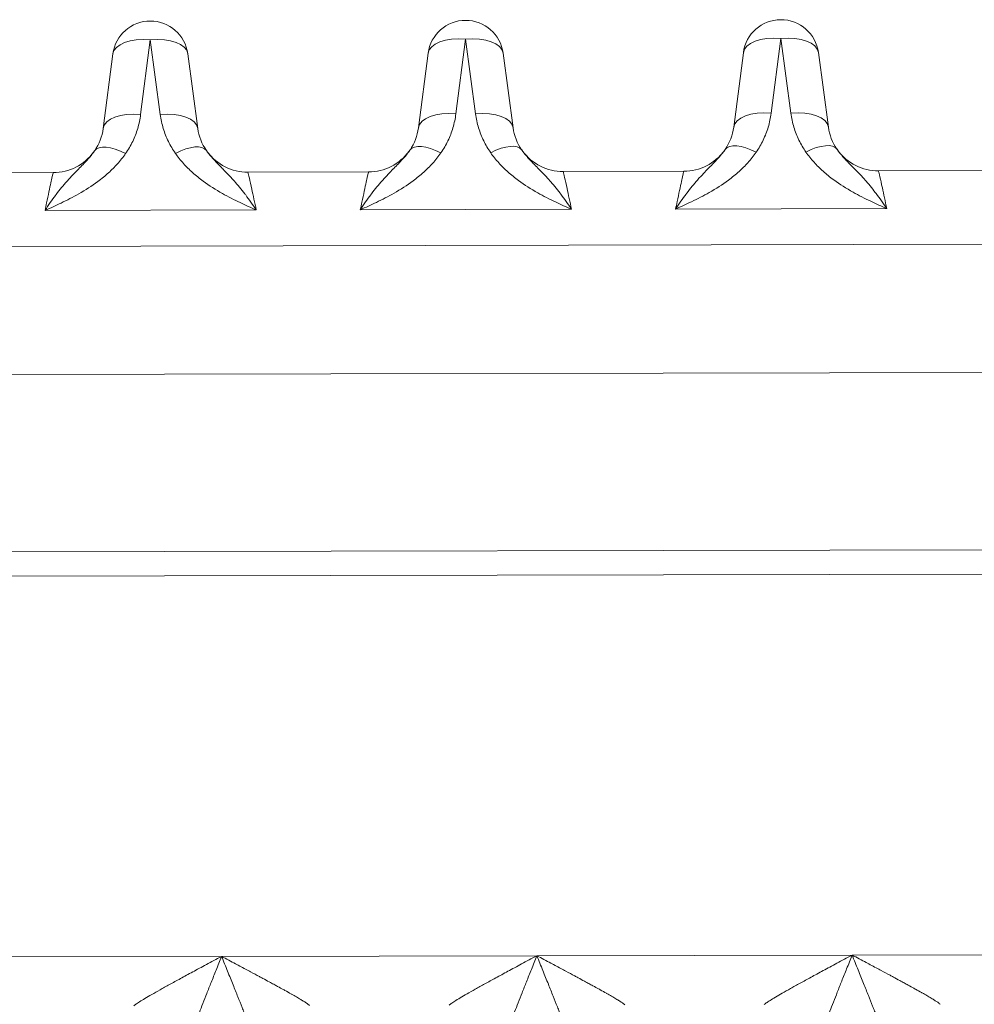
# Model space of a CAD drawing. Header units: inches. Extents: x 1 to 669, y 0 to 417.
# Tile 252 of 256: x 323.525 to 324.232, y 289.551 to 290.281. Entities that reach past the tile are written whole.
import ezdxf

# ---------------------------------------------------------------- set-up
doc = ezdxf.new("R2010")
doc.units = ezdxf.units.IN
doc.header["$LTSCALE"] = 12
doc.header["$MEASUREMENT"] = 0
doc.layers.get('0').update_dxf_attribs({"linetype": 'CONTINUOUS'})
doc.layers.add('X', color=1, linetype='CONTINUOUS')

# ---------------------------------------------------------------- blocks, each defined once
blk = doc.blocks.new('GASTRAIN RIGHT')
at = {"layer": 'X', "lineweight": 0}
for p, q in [((303.0323, 302.86877), (303.03946, 302.92403)), ((303.03946, 302.92403), (303.04685, 302.8688)), ((303.26587, 302.86925), (303.27302, 302.92452)), ((303.27302, 302.92452), (303.28041, 302.86929)), ((303.49943, 302.86974), (303.50659, 302.92501)), ((303.50659, 302.92501), (303.51398, 302.86977)), ((303.01169, 302.91362), (303.00453, 302.85835)), ((303.07466, 302.8585), (303.06727, 302.91373)), ((303.24526, 302.91411), (303.2381, 302.85884)), ((303.30822, 302.85899), (303.30083, 302.91422)), ((303.47882, 302.91459), (303.47167, 302.85933)), ((303.54179, 302.85948), (303.5344, 302.91471)), ((302.84005, 302.82552), (302.96755, 302.82578)), ((303.20112, 302.82627), (303.11177, 302.82608)), ((303.43468, 302.82676), (303.34534, 302.82657)), ((303.66825, 302.82725), (303.57891, 302.82706)), ((303.58109, 302.81762), (303.58109, 302.81763)), ((303.11798, 302.79807), (302.96146, 302.79774)), ((303.35155, 302.79856), (303.19502, 302.79823)), ((303.58512, 302.79905), (303.42859, 302.79872)), ((304.51095, 302.77442), (302.83921, 302.77092)), ((304.51919, 302.67954), (302.87368, 302.6761)), ((304.77799, 302.5488), (300.36824, 302.53957)), ((304.77803, 302.5306), (300.36828, 302.52138)), ((302.85869, 302.24473), (303.09226, 302.24522)), ((303.09226, 302.24522), (303.32583, 302.24571)), ((303.32583, 302.24571), (303.5594, 302.2462)), ((303.5594, 302.2462), (303.79296, 302.24669))]:
    blk.add_line(p, q, dxfattribs=at)
for centre, radius, start, end in [((303.03949, 302.91002), 0.02803, 90.11986, 172.61986), ((303.03949, 302.91002), 0.02803, 7.61986, 90.11986), ((303.27305, 302.91051), 0.02803, 90.11986, 172.61986), ((303.27305, 302.91051), 0.02803, 7.61986, 90.11986), ((303.50662, 302.91099), 0.02803, 90.11986, 172.61986), ((303.50662, 302.91099), 0.02803, 7.61986, 90.11986), ((302.96747, 302.86315), 0.03737, 270.11981, 323.73491), ((303.1117, 302.86345), 0.03737, 216.48756, 270.11992), ((303.20104, 302.86364), 0.03737, 270.11981, 323.73491), ((303.34526, 302.86394), 0.03737, 216.48756, 270.11992), ((303.4346, 302.86413), 0.03737, 270.11981, 323.73491), ((303.57883, 302.86443), 0.03737, 216.48756, 270.11992)]:
    blk.add_arc(centre, radius, start, end, dxfattribs=at)
for centre, major_axis, ratio, start_param, end_param in [((303.50662, 302.91099), (-0.0278, 0.0036), 0.496782, -1.505487, 0), ((303.50662, 302.91099), (0.02778, 0.00372), 0.496782, 0, 1.505487), ((303.03949, 302.91002), (-0.0278, 0.0036), 0.496782, -1.505487, 0), ((303.03949, 302.91002), (0.02778, 0.00372), 0.496782, 0, 1.505487), ((303.27305, 302.91051), (-0.0278, 0.0036), 0.496782, -1.505487, 0), ((303.27305, 302.91051), (0.02778, 0.00372), 0.496782, 0, 1.505487), ((303.03233, 302.85475), (-0.0278, 0.0036), 0.496782, -1.505487, -0.000002), ((303.04688, 302.85478), (0.02778, 0.00372), 0.496782, 0.000002, 1.505487), ((303.26589, 302.85524), (-0.0278, 0.0036), 0.496782, -1.505487, -0.000002), ((303.28044, 302.85527), (0.02778, 0.00372), 0.496782, 0.000002, 1.505487), ((303.49946, 302.85573), (-0.0278, 0.0036), 0.496782, -1.505487, -0.000002), ((303.51401, 302.85576), (0.02778, 0.00372), 0.496782, 0.000002, 1.505487), ((303.02122, 302.8259), (-0.02303, 0.01597), 0.428187, -1.281229, -0.000007), ((303.25478, 302.82639), (-0.02303, 0.01597), 0.428187, -1.281229, -0.000007), ((303.48835, 302.82688), (-0.02303, 0.01597), 0.428187, -1.281229, -0.000007)]:
    blk.add_ellipse(centre, major_axis=major_axis, ratio=ratio, start_param=start_param, end_param=end_param, dxfattribs=at)
at = {"layer": 'X', "lineweight": 0, "extrusion": (-2.22623e-16, 3.38107e-18, -1)}
for centre in [(303.11231, 302.86381), (303.34588, 302.8643), (303.57945, 302.86479)]:
    blk.add_ellipse(centre, major_axis=(-0.03307, -0.01888), ratio=0.990041, start_param=-0.086254, end_param=0.382107, dxfattribs=at)
at = {"layer": 'X', "lineweight": 0, "extrusion": (-2.16817e-16, -4.15472e-19, -1)}
for centre in [(303.0581, 302.82597), (303.29167, 302.82646)]:
    blk.add_ellipse(centre, major_axis=(0.02297, 0.01606), ratio=0.428192, start_param=-1.28099, end_param=-0.000026, dxfattribs=at)
at = {"layer": 'X', "lineweight": 0, "extrusion": (-2.16817e-16, -4.15474e-19, -1)}
blk.add_ellipse((303.52524, 302.82695), major_axis=(0.02297, 0.01606), ratio=0.428192, start_param=-1.28099, end_param=-0.000026, dxfattribs=at)
at = {"layer": 'X', "lineweight": 0}
for points in [[(303.0323, 302.86877), (303.03183, 302.86524), (303.03038, 302.85839), (303.02664, 302.84873), (303.02317, 302.84278), (303.02119, 302.83991)], [(303.04685, 302.8688), (303.04734, 302.86523), (303.04883, 302.85834), (303.05264, 302.8487), (303.0561, 302.84281), (303.05807, 302.83999)], [(303.26587, 302.86925), (303.2654, 302.86573), (303.26395, 302.85888), (303.2602, 302.84922), (303.25674, 302.84326), (303.25476, 302.8404)], [(303.28041, 302.86929), (303.28091, 302.86572), (303.2824, 302.85883), (303.28621, 302.84919), (303.28967, 302.84329), (303.29164, 302.84048)], [(303.49943, 302.86974), (303.49896, 302.86621), (303.49752, 302.85937), (303.49377, 302.84971), (303.4903, 302.84375), (303.48832, 302.84089)], [(303.51398, 302.86977), (303.51447, 302.86621), (303.51596, 302.85932), (303.51978, 302.84967), (303.52324, 302.84378), (303.52521, 302.84096)], [(303.00453, 302.85835), (303.00378, 302.85256), (303.00158, 302.84682), (302.99828, 302.84201)], [(303.2381, 302.85884), (303.23735, 302.85305), (303.23515, 302.8473), (303.23185, 302.84249)], [(303.47167, 302.85933), (303.47092, 302.85354), (303.46872, 302.84779), (303.46542, 302.84298)]]:
    blk.add_open_spline(points, degree=3, dxfattribs=at)
for points, knots in [([(302.99818, 302.84186), (302.99713, 302.84034), (302.99594, 302.83882), (302.99462, 302.83727), (302.99405, 302.83659), (302.99345, 302.83591), (302.99283, 302.83522), (302.99085, 302.83304), (302.9886, 302.83076), (302.98621, 302.82834), (302.9861, 302.82823), (302.986, 302.82812), (302.98589, 302.82801), (302.98339, 302.82546), (302.98076, 302.82275), (302.97806, 302.8197), (302.97791, 302.81954), (302.97776, 302.81937), (302.97761, 302.8192), (302.97506, 302.81629), (302.97245, 302.81308), (302.96982, 302.80962), (302.96964, 302.80939), (302.96947, 302.80915), (302.96929, 302.80892), (302.96669, 302.80546), (302.96406, 302.80177), (302.96146, 302.79774)], [0.0000051, 0.0000051, 0.0000051, 0.0000051, 0.1396058, 0.1396058, 0.1396058, 0.200004, 0.200004, 0.200004, 0.391373, 0.391373, 0.391373, 0.400003, 0.400003, 0.400003, 0.600002, 0.600002, 0.600002, 0.6109449, 0.6109449, 0.6109449, 0.800001, 0.800001, 0.800001, 0.8126007, 0.8126007, 0.8126007, 1, 1, 1, 1]), ([(302.96146, 302.79774), (302.96545, 302.79953), (302.96942, 302.80135), (302.97779, 302.80538), (302.98217, 302.80763), (302.99137, 302.81285), (302.99614, 302.81588), (303.00338, 302.82124), (303.00603, 302.8234), (303.01081, 302.82771), (303.01298, 302.82986), (303.01725, 302.8346), (303.01932, 302.83721), (303.02119, 302.83991)], [0, 0, 0, 0, 0.173441, 0.173441, 0.369435, 0.369435, 0.594296, 0.594296, 0.733106, 0.733106, 0.859842, 0.859842, 1, 1, 1, 1]), ([(303.05807, 302.83999), (303.05989, 302.8374), (303.06189, 302.83489), (303.06615, 302.83015), (303.06841, 302.82791), (303.07327, 302.82357), (303.07589, 302.82146), (303.08314, 302.81612), (303.08796, 302.81308), (303.09722, 302.80787), (303.10162, 302.80564), (303.11001, 302.80164), (303.11398, 302.79984), (303.11798, 302.79807)], [0, 0, 0, 0, 0.1349394, 0.1349394, 0.2668897, 0.2668897, 0.4037162, 0.4037162, 0.6304518, 0.6304518, 0.8266976, 0.8266976, 1, 1, 1, 1]), ([(303.11798, 302.79807), (303.11535, 302.8021), (303.11271, 302.80578), (303.11011, 302.80921), (303.10989, 302.8095), (303.10967, 302.80979), (303.10945, 302.81008), (303.10683, 302.81348), (303.10425, 302.81662), (303.10173, 302.81947), (303.10154, 302.81969), (303.10134, 302.81991), (303.10114, 302.82013), (303.09844, 302.82314), (303.09581, 302.82583), (303.09332, 302.82834), (303.09322, 302.82844), (303.09313, 302.82854), (303.09303, 302.82863), (303.09064, 302.83104), (303.0884, 302.8333), (303.08642, 302.83547), (303.08575, 302.8362), (303.08512, 302.83691), (303.08451, 302.83762), (303.08324, 302.83911), (303.0821, 302.84057), (303.08108, 302.84204)], [0, 0, 0, 0, 0.1843541, 0.1843541, 0.1843541, 0.2, 0.2, 0.2, 0.3854938, 0.3854938, 0.3854938, 0.4, 0.4, 0.4, 0.6, 0.6, 0.6, 0.6077365, 0.6077365, 0.6077365, 0.8, 0.8, 0.8, 0.864614, 0.864614, 0.864614, 1, 1, 1, 1]), ([(303.23175, 302.84235), (303.23069, 302.84083), (303.22951, 302.83931), (303.22819, 302.83776), (303.22762, 302.83708), (303.22702, 302.8364), (303.22639, 302.83571), (303.22441, 302.83353), (303.22216, 302.83125), (303.21978, 302.82883), (303.21967, 302.82872), (303.21956, 302.82861), (303.21946, 302.8285), (303.21695, 302.82595), (303.21432, 302.82323), (303.21162, 302.82019), (303.21148, 302.82003), (303.21133, 302.81986), (303.21118, 302.81969), (303.20862, 302.81678), (303.20601, 302.81357), (303.20339, 302.81011), (303.20321, 302.80987), (303.20304, 302.80964), (303.20286, 302.80941), (303.20025, 302.80595), (303.19762, 302.80226), (303.19502, 302.79823)], [0.0000051, 0.0000051, 0.0000051, 0.0000051, 0.1396058, 0.1396058, 0.1396058, 0.200004, 0.200004, 0.200004, 0.391373, 0.391373, 0.391373, 0.400003, 0.400003, 0.400003, 0.600002, 0.600002, 0.600002, 0.6109449, 0.6109449, 0.6109449, 0.800001, 0.800001, 0.800001, 0.8126007, 0.8126007, 0.8126007, 1, 1, 1, 1]), ([(303.19502, 302.79823), (303.19902, 302.80002), (303.20299, 302.80183), (303.21135, 302.80587), (303.21574, 302.80812), (303.22493, 302.81334), (303.22971, 302.81637), (303.23695, 302.82173), (303.2396, 302.82389), (303.24438, 302.8282), (303.24654, 302.83035), (303.25081, 302.83509), (303.25289, 302.8377), (303.25476, 302.8404)], [0, 0, 0, 0, 0.173441, 0.173441, 0.369435, 0.369435, 0.594296, 0.594296, 0.733106, 0.733106, 0.859842, 0.859842, 1, 1, 1, 1]), ([(303.29164, 302.84048), (303.29345, 302.83788), (303.29545, 302.83538), (303.29972, 302.83064), (303.30198, 302.8284), (303.30683, 302.82406), (303.30945, 302.82195), (303.31671, 302.81661), (303.32153, 302.81357), (303.33079, 302.80836), (303.33519, 302.80613), (303.34358, 302.80213), (303.34755, 302.80033), (303.35155, 302.79856)], [0, 0, 0, 0, 0.1349394, 0.1349394, 0.2668897, 0.2668897, 0.4037162, 0.4037162, 0.6304518, 0.6304518, 0.8266976, 0.8266976, 1, 1, 1, 1]), ([(303.35155, 302.79856), (303.34892, 302.80259), (303.34628, 302.80627), (303.34367, 302.8097), (303.34345, 302.80999), (303.34323, 302.81028), (303.34301, 302.81057), (303.3404, 302.81397), (303.33782, 302.81711), (303.3353, 302.81996), (303.3351, 302.82018), (303.33491, 302.8204), (303.33471, 302.82062), (303.332, 302.82363), (303.32938, 302.82632), (303.32689, 302.82883), (303.32679, 302.82893), (303.32669, 302.82902), (303.3266, 302.82912), (303.32421, 302.83152), (303.32196, 302.83378), (303.31998, 302.83595), (303.31932, 302.83668), (303.31868, 302.8374), (303.31808, 302.83811), (303.31681, 302.8396), (303.31567, 302.84106), (303.31464, 302.84253)], [0, 0, 0, 0, 0.1843541, 0.1843541, 0.1843541, 0.2, 0.2, 0.2, 0.3854938, 0.3854938, 0.3854938, 0.4, 0.4, 0.4, 0.6, 0.6, 0.6, 0.6077365, 0.6077365, 0.6077365, 0.8, 0.8, 0.8, 0.864614, 0.864614, 0.864614, 1, 1, 1, 1]), ([(303.46532, 302.84284), (303.46426, 302.84132), (303.46308, 302.8398), (303.46175, 302.83824), (303.46118, 302.83757), (303.46058, 302.83689), (303.45996, 302.8362), (303.45798, 302.83402), (303.45573, 302.83174), (303.45335, 302.82931), (303.45324, 302.8292), (303.45313, 302.8291), (303.45302, 302.82899), (303.45052, 302.82644), (303.44789, 302.82372), (303.44519, 302.82068), (303.44504, 302.82051), (303.4449, 302.82035), (303.44475, 302.82018), (303.44219, 302.81727), (303.43958, 302.81406), (303.43695, 302.81059), (303.43678, 302.81036), (303.4366, 302.81013), (303.43643, 302.8099), (303.43382, 302.80644), (303.43119, 302.80275), (303.42859, 302.79872)], [0.0000051, 0.0000051, 0.0000051, 0.0000051, 0.1396058, 0.1396058, 0.1396058, 0.200004, 0.200004, 0.200004, 0.391373, 0.391373, 0.391373, 0.400003, 0.400003, 0.400003, 0.600002, 0.600002, 0.600002, 0.6109449, 0.6109449, 0.6109449, 0.800001, 0.800001, 0.800001, 0.8126007, 0.8126007, 0.8126007, 1, 1, 1, 1]), ([(303.42859, 302.79872), (303.43259, 302.80051), (303.43656, 302.80232), (303.44492, 302.80636), (303.44931, 302.80861), (303.4585, 302.81383), (303.46327, 302.81686), (303.47051, 302.82222), (303.47317, 302.82438), (303.47794, 302.82869), (303.48011, 302.83084), (303.48438, 302.83558), (303.48645, 302.83819), (303.48832, 302.84089)], [0, 0, 0, 0, 0.173441, 0.173441, 0.369435, 0.369435, 0.594296, 0.594296, 0.733106, 0.733106, 0.859842, 0.859842, 1, 1, 1, 1]), ([(303.52521, 302.84096), (303.52702, 302.83837), (303.52902, 302.83587), (303.53329, 302.83113), (303.53555, 302.82889), (303.5404, 302.82455), (303.54302, 302.82243), (303.55027, 302.81709), (303.5551, 302.81406), (303.56436, 302.80885), (303.56876, 302.80662), (303.57714, 302.80261), (303.58112, 302.80082), (303.58512, 302.79905)], [0, 0, 0, 0, 0.134939, 0.134939, 0.26689, 0.26689, 0.403716, 0.403716, 0.630452, 0.630452, 0.826698, 0.826698, 1, 1, 1, 1]), ([(303.58512, 302.79905), (303.58249, 302.80308), (303.57985, 302.80676), (303.57724, 302.81019), (303.57702, 302.81048), (303.5768, 302.81077), (303.57658, 302.81105), (303.57396, 302.81446), (303.57139, 302.8176), (303.56887, 302.82044), (303.56867, 302.82067), (303.56847, 302.82089), (303.56828, 302.82111), (303.56557, 302.82412), (303.56294, 302.82681), (303.56045, 302.82932), (303.56036, 302.82942), (303.56026, 302.82951), (303.56016, 302.82961), (303.55778, 302.83201), (303.55553, 302.83427), (303.55355, 302.83644), (303.55289, 302.83717), (303.55225, 302.83789), (303.55165, 302.8386), (303.55038, 302.84009), (303.54923, 302.84155), (303.54821, 302.84301)], [0, 0, 0, 0, 0.1843541, 0.1843541, 0.1843541, 0.2, 0.2, 0.2, 0.3854938, 0.3854938, 0.3854938, 0.4, 0.4, 0.4, 0.6, 0.6, 0.6, 0.6077365, 0.6077365, 0.6077365, 0.8, 0.8, 0.8, 0.864614, 0.864614, 0.864614, 1, 1, 1, 1]), ([(302.96755, 302.82578), (302.96755, 302.82578), (302.9669, 302.82326), (302.96582, 302.81825), (302.96498, 302.81439), (302.96389, 302.80914), (302.96264, 302.80326), (302.96226, 302.80147), (302.96186, 302.79962), (302.96146, 302.79774)], [0, 0, 0, 0, 0.4985564, 0.4985564, 0.4985564, 0.8827035, 0.8827035, 0.8827035, 1, 1, 1, 1]), ([(303.11798, 302.79807), (303.11674, 302.80366), (303.11561, 302.80898), (303.11466, 302.81339), (303.11322, 302.82009), (303.1122, 302.82445), (303.11188, 302.82568), (303.11181, 302.82595), (303.11177, 302.82608), (303.11177, 302.82608)], [0, 0, 0, 0, 0.3498101, 0.3498101, 0.3498101, 0.8828288, 0.8828288, 0.8828288, 1, 1, 1, 1]), ([(303.20112, 302.82627), (303.20112, 302.82627), (303.20047, 302.82375), (303.19938, 302.81874), (303.19855, 302.81488), (303.19746, 302.80963), (303.19621, 302.80375), (303.19583, 302.80196), (303.19543, 302.80011), (303.19502, 302.79823)], [0, 0, 0, 0, 0.4985554, 0.4985554, 0.4985554, 0.8827035, 0.8827035, 0.8827035, 1, 1, 1, 1]), ([(303.35155, 302.79856), (303.35031, 302.80415), (303.34918, 302.80947), (303.34823, 302.81388), (303.34679, 302.82058), (303.34577, 302.82494), (303.34545, 302.82617), (303.34538, 302.82644), (303.34534, 302.82657), (303.34534, 302.82657)], [0, 0, 0, 0, 0.3498166, 0.3498166, 0.3498166, 0.8828288, 0.8828288, 0.8828288, 1, 1, 1, 1]), ([(303.43468, 302.82676), (303.43468, 302.82676), (303.43403, 302.82423), (303.43295, 302.81923), (303.43212, 302.81537), (303.43102, 302.81012), (303.42978, 302.80424), (303.42939, 302.80244), (303.429, 302.8006), (303.42859, 302.79872)], [0, 0, 0, 0, 0.4985565, 0.4985565, 0.4985565, 0.8827035, 0.8827035, 0.8827035, 1, 1, 1, 1]), ([(303.58512, 302.79905), (303.58388, 302.80464), (303.58275, 302.80996), (303.5818, 302.81436), (303.58035, 302.82107), (303.57933, 302.82543), (303.57902, 302.82666), (303.57895, 302.82693), (303.57891, 302.82706), (303.57891, 302.82706)], [0, 0, 0, 0, 0.3498166, 0.3498166, 0.3498166, 0.8828288, 0.8828288, 0.8828288, 1, 1, 1, 1]), ([(303.02719, 302.20848), (303.02746, 302.2088), (303.02796, 302.20922), (303.02867, 302.20975), (303.02938, 302.21027), (303.03032, 302.2109), (303.03145, 302.21162), (303.03259, 302.21234), (303.03393, 302.21316), (303.03545, 302.21407), (303.03697, 302.21497), (303.03868, 302.21596), (303.04055, 302.21703), (303.04242, 302.2181), (303.04446, 302.21924), (303.04666, 302.22047), (303.04885, 302.2217), (303.05122, 302.22301), (303.05374, 302.22439), (303.05626, 302.22578), (303.05895, 302.22724), (303.0618, 302.2288), (303.06465, 302.23035), (303.06767, 302.23198), (303.07087, 302.23371), (303.07407, 302.23544), (303.07744, 302.23726), (303.08101, 302.23917), (303.08457, 302.24109), (303.08833, 302.24311), (303.09226, 302.24522)], [0, 0, 0, 0, 0.1, 0.1, 0.1, 0.2, 0.2, 0.2, 0.3, 0.3, 0.3, 0.4, 0.4, 0.4, 0.5, 0.5, 0.5, 0.6, 0.6, 0.6, 0.7, 0.7, 0.7, 0.8, 0.8, 0.8, 0.9, 0.9, 0.9, 1, 1, 1, 1]), ([(303.06449, 302.17195), (303.06456, 302.17233), (303.06466, 302.17276), (303.06478, 302.17324), (303.06492, 302.17375), (303.06508, 302.17431), (303.06526, 302.17491), (303.06547, 302.1756), (303.06571, 302.17634), (303.06597, 302.17711), (303.06627, 302.17801), (303.0666, 302.17895), (303.06695, 302.17992), (303.06734, 302.18102), (303.06776, 302.18217), (303.0682, 302.18335), (303.06869, 302.18467), (303.0692, 302.18602), (303.06973, 302.18742), (303.07031, 302.18895), (303.0709, 302.19053), (303.07151, 302.19217), (303.07195, 302.19333), (303.07239, 302.19452), (303.07284, 302.19574), (303.07307, 302.19636), (303.0733, 302.19698), (303.07353, 302.1976), (303.07427, 302.1996), (303.07502, 302.20161), (303.07579, 302.2036), (303.07666, 302.20587), (303.07752, 302.20811), (303.07839, 302.21033), (303.07936, 302.21282), (303.08032, 302.21528), (303.08129, 302.21772), (303.08238, 302.22048), (303.08346, 302.22321), (303.08455, 302.22593), (303.08576, 302.22898), (303.08698, 302.23202), (303.0882, 302.23506), (303.08955, 302.23842), (303.0909, 302.24179), (303.09226, 302.24522)], [0, 0, 0, 0, 0.031157, 0.031157, 0.031157, 0.064811, 0.064811, 0.064811, 0.103955, 0.103955, 0.103955, 0.149322, 0.149322, 0.149322, 0.201147, 0.201147, 0.201147, 0.259311, 0.259311, 0.259311, 0.323116, 0.323116, 0.323116, 0.368458, 0.368458, 0.368458, 0.391276, 0.391276, 0.391276, 0.465045, 0.465045, 0.465045, 0.548965, 0.548965, 0.548965, 0.643028, 0.643028, 0.643028, 0.74935, 0.74935, 0.74935, 0.868625, 0.868625, 0.868625, 1, 1, 1, 1]), ([(303.09226, 302.24522), (303.09377, 302.24149), (303.09525, 302.23783), (303.09673, 302.23418), (303.09809, 302.23083), (303.09944, 302.2275), (303.10079, 302.22414), (303.10198, 302.22119), (303.10317, 302.21822), (303.10437, 302.21522), (303.10539, 302.21264), (303.10642, 302.21004), (303.10746, 302.2074), (303.10794, 302.20616), (303.10842, 302.20492), (303.10891, 302.20367), (303.10932, 302.20262), (303.10972, 302.20159), (303.11012, 302.20056), (303.1109, 302.19854), (303.11167, 302.19656), (303.11242, 302.19462), (303.1131, 302.19286), (303.11377, 302.19113), (303.11441, 302.18943), (303.11499, 302.18791), (303.11556, 302.18642), (303.1161, 302.18495), (303.11658, 302.18366), (303.11704, 302.1824), (303.11748, 302.18118), (303.11787, 302.18012), (303.11823, 302.17908), (303.11857, 302.17809), (303.11886, 302.17724), (303.11913, 302.17642), (303.11937, 302.17566), (303.11958, 302.175), (303.11976, 302.17437), (303.11992, 302.1738), (303.1201, 302.17314), (303.12025, 302.17256), (303.12034, 302.17207)], [0, 0, 0, 0, 0.1431514, 0.1431514, 0.1431514, 0.2743788, 0.2743788, 0.2743788, 0.3896213, 0.3896213, 0.3896213, 0.488627, 0.488627, 0.488627, 0.5349626, 0.5349626, 0.5349626, 0.5739202, 0.5739202, 0.5739202, 0.6508588, 0.6508588, 0.6508588, 0.7203809, 0.7203809, 0.7203809, 0.7824089, 0.7824089, 0.7824089, 0.8367949, 0.8367949, 0.8367949, 0.8839701, 0.8839701, 0.8839701, 0.9245731, 0.9245731, 0.9245731, 0.9596594, 0.9596594, 0.9596594, 1, 1, 1, 1]), ([(303.15749, 302.20875), (303.15744, 302.20881), (303.15739, 302.20887), (303.15732, 302.20893), (303.15713, 302.20913), (303.15686, 302.20936), (303.15653, 302.20962), (303.15637, 302.20974), (303.1562, 302.20987), (303.156, 302.21001), (303.15577, 302.21018), (303.15552, 302.21036), (303.15525, 302.21055), (303.15471, 302.21091), (303.15409, 302.21132), (303.15339, 302.21176), (303.15264, 302.21224), (303.1518, 302.21275), (303.15088, 302.21331), (303.15035, 302.21362), (303.14979, 302.21396), (303.14921, 302.2143), (303.14872, 302.21459), (303.14821, 302.21489), (303.14768, 302.21519), (303.14657, 302.21584), (303.14537, 302.21652), (303.1441, 302.21724), (303.14399, 302.2173), (303.14388, 302.21736), (303.14377, 302.21743), (303.14232, 302.21824), (303.14078, 302.2191), (303.13915, 302.22001), (303.13876, 302.22022), (303.13837, 302.22044), (303.13798, 302.22066), (303.13664, 302.2214), (303.13524, 302.22217), (303.13378, 302.22297), (303.13283, 302.22348), (303.13187, 302.22401), (303.13087, 302.22455), (303.12979, 302.22514), (303.12868, 302.22574), (303.12754, 302.22636), (303.12601, 302.22719), (303.12443, 302.22804), (303.1228, 302.22892), (303.12199, 302.22936), (303.12116, 302.2298), (303.12032, 302.23025), (303.11821, 302.23139), (303.116, 302.23257), (303.1137, 302.2338), (303.11315, 302.2341), (303.11259, 302.2344), (303.11202, 302.2347), (303.10932, 302.23614), (303.1065, 302.23765), (303.10354, 302.23922), (303.10324, 302.23938), (303.10293, 302.23955), (303.10262, 302.23971), (303.09932, 302.24147), (303.09586, 302.24331), (303.09226, 302.24522)], [0, 0, 0, 0, 0.0175197, 0.0175197, 0.0175197, 0.0733347, 0.0733347, 0.0733347, 0.1, 0.1, 0.1, 0.1321361, 0.1321361, 0.1321361, 0.1948381, 0.1948381, 0.1948381, 0.261636, 0.261636, 0.261636, 0.3, 0.3, 0.3, 0.3321078, 0.3321078, 0.3321078, 0.4, 0.4, 0.4, 0.4058178, 0.4058178, 0.4058178, 0.482077, 0.482077, 0.482077, 0.5, 0.5, 0.5, 0.5607809, 0.5607809, 0.5607809, 0.6, 0.6, 0.6, 0.6427593, 0.6427593, 0.6427593, 0.7, 0.7, 0.7, 0.7283785, 0.7283785, 0.7283785, 0.8, 0.8, 0.8, 0.8173757, 0.8173757, 0.8173757, 0.9, 0.9, 0.9, 0.9085894, 0.9085894, 0.9085894, 1, 1, 1, 1]), ([(303.26076, 302.20897), (303.26103, 302.20929), (303.26152, 302.20971), (303.26224, 302.21024), (303.26295, 302.21076), (303.26388, 302.21139), (303.26502, 302.21211), (303.26616, 302.21283), (303.2675, 302.21365), (303.26902, 302.21455), (303.27054, 302.21546), (303.27225, 302.21645), (303.27412, 302.21752), (303.27599, 302.21858), (303.27802, 302.21973), (303.28022, 302.22096), (303.28242, 302.22219), (303.28478, 302.22349), (303.28731, 302.22488), (303.28983, 302.22627), (303.29251, 302.22773), (303.29537, 302.22928), (303.29822, 302.23084), (303.30124, 302.23247), (303.30444, 302.2342), (303.30763, 302.23593), (303.31101, 302.23774), (303.31457, 302.23966), (303.31814, 302.24158), (303.3219, 302.2436), (303.32583, 302.24571)], [0, 0, 0, 0, 0.1, 0.1, 0.1, 0.2, 0.2, 0.2, 0.3, 0.3, 0.3, 0.4, 0.4, 0.4, 0.5, 0.5, 0.5, 0.6, 0.6, 0.6, 0.7, 0.7, 0.7, 0.8, 0.8, 0.8, 0.9, 0.9, 0.9, 1, 1, 1, 1]), ([(303.29806, 302.17244), (303.29813, 302.17282), (303.29823, 302.17325), (303.29835, 302.17372), (303.29848, 302.17424), (303.29864, 302.1748), (303.29883, 302.17539), (303.29904, 302.17609), (303.29928, 302.17683), (303.29954, 302.1776), (303.29984, 302.1785), (303.30017, 302.17944), (303.30051, 302.1804), (303.30091, 302.18151), (303.30133, 302.18266), (303.30177, 302.18383), (303.30226, 302.18515), (303.30277, 302.18651), (303.30329, 302.18791), (303.30387, 302.18944), (303.30447, 302.19102), (303.30508, 302.19266), (303.30552, 302.19382), (303.30596, 302.19501), (303.30641, 302.19623), (303.30663, 302.19685), (303.30686, 302.19747), (303.30709, 302.19809), (303.30783, 302.20009), (303.30859, 302.2021), (303.30936, 302.20409), (303.31022, 302.20636), (303.31109, 302.2086), (303.31196, 302.21082), (303.31293, 302.21331), (303.31389, 302.21577), (303.31485, 302.21821), (303.31594, 302.22096), (303.31703, 302.2237), (303.31811, 302.22642), (303.31933, 302.22947), (303.32055, 302.2325), (303.32177, 302.23555), (303.32311, 302.23891), (303.32446, 302.24228), (303.32583, 302.24571)], [0, 0, 0, 0, 0.031157, 0.031157, 0.031157, 0.064811, 0.064811, 0.064811, 0.103955, 0.103955, 0.103955, 0.149322, 0.149322, 0.149322, 0.201147, 0.201147, 0.201147, 0.259311, 0.259311, 0.259311, 0.323116, 0.323116, 0.323116, 0.368458, 0.368458, 0.368458, 0.391276, 0.391276, 0.391276, 0.465045, 0.465045, 0.465045, 0.548965, 0.548965, 0.548965, 0.643028, 0.643028, 0.643028, 0.74935, 0.74935, 0.74935, 0.868625, 0.868625, 0.868625, 1, 1, 1, 1]), ([(303.32583, 302.24571), (303.32733, 302.24198), (303.32882, 302.23832), (303.3303, 302.23467), (303.33165, 302.23132), (303.333, 302.22799), (303.33436, 302.22463), (303.33555, 302.22168), (303.33674, 302.21871), (303.33793, 302.21571), (303.33896, 302.21313), (303.33999, 302.21052), (303.34102, 302.20789), (303.34151, 302.20665), (303.34199, 302.20541), (303.34248, 302.20416), (303.34288, 302.20311), (303.34329, 302.20208), (303.34368, 302.20105), (303.34447, 302.19903), (303.34524, 302.19705), (303.34599, 302.1951), (303.34667, 302.19335), (303.34733, 302.19162), (303.34798, 302.18992), (303.34856, 302.1884), (303.34912, 302.1869), (303.34967, 302.18544), (303.35015, 302.18415), (303.35061, 302.18289), (303.35105, 302.18167), (303.35143, 302.1806), (303.3518, 302.17957), (303.35213, 302.17858), (303.35243, 302.17773), (303.3527, 302.17691), (303.35294, 302.17615), (303.35315, 302.17548), (303.35333, 302.17486), (303.35349, 302.17429), (303.35367, 302.17363), (303.35381, 302.17305), (303.3539, 302.17256)], [0, 0, 0, 0, 0.1431514, 0.1431514, 0.1431514, 0.2743788, 0.2743788, 0.2743788, 0.3896213, 0.3896213, 0.3896213, 0.488627, 0.488627, 0.488627, 0.5349626, 0.5349626, 0.5349626, 0.5739202, 0.5739202, 0.5739202, 0.6508588, 0.6508588, 0.6508588, 0.7203809, 0.7203809, 0.7203809, 0.7824089, 0.7824089, 0.7824089, 0.8367949, 0.8367949, 0.8367949, 0.8839701, 0.8839701, 0.8839701, 0.9245731, 0.9245731, 0.9245731, 0.9596594, 0.9596594, 0.9596594, 1, 1, 1, 1]), ([(303.39106, 302.20924), (303.39101, 302.2093), (303.39095, 302.20936), (303.39089, 302.20942), (303.3907, 302.20962), (303.39043, 302.20985), (303.3901, 302.21011), (303.38994, 302.21023), (303.38976, 302.21036), (303.38957, 302.2105), (303.38934, 302.21067), (303.38909, 302.21085), (303.38881, 302.21103), (303.38828, 302.2114), (303.38766, 302.21181), (303.38696, 302.21225), (303.38621, 302.21273), (303.38537, 302.21324), (303.38445, 302.21379), (303.38392, 302.21411), (303.38336, 302.21445), (303.38277, 302.21479), (303.38228, 302.21508), (303.38177, 302.21537), (303.38125, 302.21568), (303.38013, 302.21633), (303.37894, 302.21701), (303.37766, 302.21773), (303.37755, 302.21779), (303.37744, 302.21785), (303.37733, 302.21792), (303.37589, 302.21873), (303.37435, 302.21959), (303.37271, 302.2205), (303.37233, 302.22071), (303.37194, 302.22093), (303.37154, 302.22115), (303.3702, 302.22189), (303.3688, 302.22266), (303.36734, 302.22346), (303.3664, 302.22397), (303.36543, 302.2245), (303.36444, 302.22504), (303.36336, 302.22563), (303.36225, 302.22623), (303.36111, 302.22685), (303.35958, 302.22768), (303.358, 302.22853), (303.35636, 302.22941), (303.35555, 302.22985), (303.35473, 302.23029), (303.35389, 302.23074), (303.35177, 302.23188), (303.34957, 302.23306), (303.34727, 302.23429), (303.34671, 302.23458), (303.34615, 302.23489), (303.34559, 302.23519), (303.34289, 302.23663), (303.34006, 302.23814), (303.33711, 302.23971), (303.3368, 302.23987), (303.33649, 302.24004), (303.33618, 302.2402), (303.33289, 302.24196), (303.32943, 302.2438), (303.32583, 302.24571)], [0, 0, 0, 0, 0.0175197, 0.0175197, 0.0175197, 0.0733347, 0.0733347, 0.0733347, 0.1, 0.1, 0.1, 0.1321361, 0.1321361, 0.1321361, 0.1948381, 0.1948381, 0.1948381, 0.261636, 0.261636, 0.261636, 0.3, 0.3, 0.3, 0.3321078, 0.3321078, 0.3321078, 0.4, 0.4, 0.4, 0.4058178, 0.4058178, 0.4058178, 0.482077, 0.482077, 0.482077, 0.5, 0.5, 0.5, 0.5607809, 0.5607809, 0.5607809, 0.6, 0.6, 0.6, 0.6427593, 0.6427593, 0.6427593, 0.7, 0.7, 0.7, 0.7283785, 0.7283785, 0.7283785, 0.8, 0.8, 0.8, 0.8173757, 0.8173757, 0.8173757, 0.9, 0.9, 0.9, 0.9085894, 0.9085894, 0.9085894, 1, 1, 1, 1]), ([(303.49432, 302.20946), (303.49459, 302.20978), (303.49509, 302.2102), (303.4958, 302.21073), (303.49652, 302.21125), (303.49745, 302.21188), (303.49859, 302.2126), (303.49972, 302.21332), (303.50106, 302.21414), (303.50259, 302.21504), (303.50411, 302.21595), (303.50581, 302.21694), (303.50768, 302.218), (303.50955, 302.21907), (303.51159, 302.22022), (303.51379, 302.22145), (303.51599, 302.22268), (303.51835, 302.22398), (303.52088, 302.22537), (303.5234, 302.22676), (303.52608, 302.22822), (303.52893, 302.22977), (303.53179, 302.23132), (303.53481, 302.23296), (303.538, 302.23469), (303.5412, 302.23641), (303.54458, 302.23823), (303.54814, 302.24015), (303.55171, 302.24207), (303.55546, 302.24409), (303.5594, 302.2462)], [0, 0, 0, 0, 0.1, 0.1, 0.1, 0.2, 0.2, 0.2, 0.3, 0.3, 0.3, 0.4, 0.4, 0.4, 0.5, 0.5, 0.5, 0.6, 0.6, 0.6, 0.7, 0.7, 0.7, 0.8, 0.8, 0.8, 0.9, 0.9, 0.9, 1, 1, 1, 1]), ([(303.53163, 302.17293), (303.5317, 302.17331), (303.53179, 302.17374), (303.53192, 302.17421), (303.53205, 302.17473), (303.53221, 302.17529), (303.53239, 302.17588), (303.5326, 302.17658), (303.53284, 302.17732), (303.5331, 302.17809), (303.53341, 302.17898), (303.53373, 302.17992), (303.53408, 302.18089), (303.53448, 302.182), (303.5349, 302.18315), (303.53533, 302.18432), (303.53582, 302.18564), (303.53634, 302.187), (303.53686, 302.1884), (303.53744, 302.18993), (303.53804, 302.19151), (303.53865, 302.19314), (303.53908, 302.19431), (303.53952, 302.1955), (303.53998, 302.19672), (303.5402, 302.19734), (303.54043, 302.19796), (303.54066, 302.19857), (303.5414, 302.20058), (303.54216, 302.20259), (303.54292, 302.20458), (303.54379, 302.20685), (303.54466, 302.20909), (303.54552, 302.21131), (303.54649, 302.2138), (303.54746, 302.21626), (303.54842, 302.2187), (303.54951, 302.22145), (303.5506, 302.22418), (303.55168, 302.2269), (303.5529, 302.22996), (303.55411, 302.23299), (303.55534, 302.23604), (303.55668, 302.2394), (303.55803, 302.24277), (303.5594, 302.2462)], [0, 0, 0, 0, 0.031157, 0.031157, 0.031157, 0.064811, 0.064811, 0.064811, 0.103955, 0.103955, 0.103955, 0.149322, 0.149322, 0.149322, 0.201147, 0.201147, 0.201147, 0.259311, 0.259311, 0.259311, 0.323116, 0.323116, 0.323116, 0.368458, 0.368458, 0.368458, 0.391276, 0.391276, 0.391276, 0.465045, 0.465045, 0.465045, 0.548965, 0.548965, 0.548965, 0.643028, 0.643028, 0.643028, 0.74935, 0.74935, 0.74935, 0.868625, 0.868625, 0.868625, 1, 1, 1, 1]), ([(303.5594, 302.2462), (303.5609, 302.24247), (303.56238, 302.23881), (303.56386, 302.23516), (303.56522, 302.23181), (303.56657, 302.22848), (303.56792, 302.22512), (303.56911, 302.22217), (303.5703, 302.2192), (303.5715, 302.2162), (303.57253, 302.21362), (303.57356, 302.21101), (303.57459, 302.20837), (303.57507, 302.20714), (303.57556, 302.2059), (303.57604, 302.20465), (303.57645, 302.2036), (303.57685, 302.20256), (303.57725, 302.20154), (303.57804, 302.19952), (303.5788, 302.19754), (303.57956, 302.19559), (303.58023, 302.19384), (303.5809, 302.19211), (303.58155, 302.19041), (303.58213, 302.18889), (303.58269, 302.18739), (303.58324, 302.18593), (303.58372, 302.18464), (303.58418, 302.18338), (303.58462, 302.18216), (303.585, 302.18109), (303.58536, 302.18006), (303.5857, 302.17907), (303.58599, 302.17822), (303.58626, 302.1774), (303.5865, 302.17663), (303.58671, 302.17597), (303.5869, 302.17535), (303.58706, 302.17478), (303.58724, 302.17412), (303.58738, 302.17353), (303.58747, 302.17305)], [0, 0, 0, 0, 0.1431514, 0.1431514, 0.1431514, 0.2743788, 0.2743788, 0.2743788, 0.3896213, 0.3896213, 0.3896213, 0.488627, 0.488627, 0.488627, 0.5349626, 0.5349626, 0.5349626, 0.5739202, 0.5739202, 0.5739202, 0.6508588, 0.6508588, 0.6508588, 0.7203809, 0.7203809, 0.7203809, 0.7824089, 0.7824089, 0.7824089, 0.8367949, 0.8367949, 0.8367949, 0.8839701, 0.8839701, 0.8839701, 0.9245731, 0.9245731, 0.9245731, 0.9596594, 0.9596594, 0.9596594, 1, 1, 1, 1]), ([(303.62462, 302.20973), (303.62457, 302.20979), (303.62452, 302.20985), (303.62446, 302.20991), (303.62426, 302.21011), (303.624, 302.21033), (303.62366, 302.2106), (303.6235, 302.21072), (303.62333, 302.21085), (303.62314, 302.21099), (303.62291, 302.21116), (303.62266, 302.21134), (303.62238, 302.21152), (303.62185, 302.21189), (303.62122, 302.2123), (303.62052, 302.21274), (303.61978, 302.21321), (303.61894, 302.21373), (303.61802, 302.21428), (303.61748, 302.2146), (303.61693, 302.21493), (303.61634, 302.21528), (303.61585, 302.21557), (303.61534, 302.21586), (303.61481, 302.21617), (303.6137, 302.21681), (303.6125, 302.2175), (303.61123, 302.21822), (303.61112, 302.21828), (303.61101, 302.21834), (303.6109, 302.2184), (303.60946, 302.21922), (303.60792, 302.22008), (303.60628, 302.22099), (303.6059, 302.2212), (303.60551, 302.22142), (303.60511, 302.22164), (303.60377, 302.22238), (303.60237, 302.22315), (303.60091, 302.22395), (303.59997, 302.22446), (303.599, 302.22499), (303.59801, 302.22553), (303.59693, 302.22612), (303.59582, 302.22672), (303.59468, 302.22734), (303.59315, 302.22816), (303.59157, 302.22902), (303.58993, 302.2299), (303.58912, 302.23034), (303.58829, 302.23078), (303.58746, 302.23123), (303.58534, 302.23237), (303.58313, 302.23355), (303.58084, 302.23478), (303.58028, 302.23507), (303.57972, 302.23537), (303.57915, 302.23568), (303.57645, 302.23712), (303.57363, 302.23862), (303.57068, 302.2402), (303.57037, 302.24036), (303.57006, 302.24053), (303.56975, 302.24069), (303.56645, 302.24245), (303.563, 302.24429), (303.5594, 302.2462)], [0, 0, 0, 0, 0.0175197, 0.0175197, 0.0175197, 0.0733347, 0.0733347, 0.0733347, 0.1, 0.1, 0.1, 0.1321361, 0.1321361, 0.1321361, 0.1948381, 0.1948381, 0.1948381, 0.261636, 0.261636, 0.261636, 0.3, 0.3, 0.3, 0.3321078, 0.3321078, 0.3321078, 0.4, 0.4, 0.4, 0.4058178, 0.4058178, 0.4058178, 0.482077, 0.482077, 0.482077, 0.5, 0.5, 0.5, 0.5607809, 0.5607809, 0.5607809, 0.6, 0.6, 0.6, 0.6427593, 0.6427593, 0.6427593, 0.7, 0.7, 0.7, 0.7283785, 0.7283785, 0.7283785, 0.8, 0.8, 0.8, 0.8173757, 0.8173757, 0.8173757, 0.9, 0.9, 0.9, 0.9085894, 0.9085894, 0.9085894, 1, 1, 1, 1])]:
    blk.add_open_spline(points, degree=3, knots=knots, dxfattribs=at)

msp = doc.modelspace()

# ---------------------------------------------------------------- block references
msp.add_blockref('GASTRAIN RIGHT', (20.58257, -12.65837))

doc.saveas('drawing.dxf')
